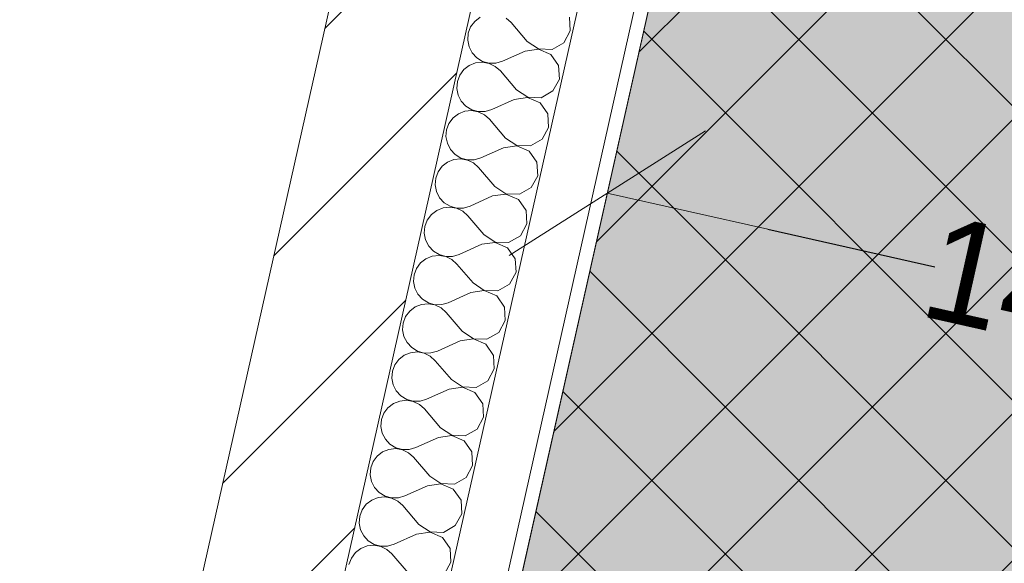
# Model space of a CAD drawing. Header units: millimetres. Extents: x -6990425 to -6520160, y 6117771 to 6220266.
# Tile 94 of 115: x -6918671 to -6917249, y 6137062 to 6137847. Entities that reach past the tile are written whole.
import ezdxf

# ---------------------------------------------------------------- set-up
doc = ezdxf.new("R2010")
doc.units = ezdxf.units.MM
doc.header["$MEASUREMENT"] = 0
doc.layers.add('АР-Стены_внешние_.АР', color=7, linetype='Continuous')
doc.layers.add('АР-Чертеж-Размеры.АР', color=7, linetype='Continuous')
for name, color, linetype, lineweight in [('АР-Стены_внешние_.АР_Ном._пера__1', 7, 'Continuous', 30), ('Кровля_Ном._пера__101', 252, 'Continuous', 0), ('Кровля_Ном._пера__120', 7, 'Continuous', 0)]:
    doc.layers.add(name, color=color, linetype=linetype, lineweight=lineweight)
doc.styles.add('РЎР“Р•РќР•Р\xa0Р\x98Р\xa0_РЎРўР\x98Р›Р¬_2', font='GOTHIC.TTF')
doc.dimstyles.new('СГЕНЕРИР_СТИЛЬ__3', dxfattribs={"dimtxt": 150, "dimasz": 237.5, "dimexe": 0.18, "dimexo": 0.0625, "dimgap": 0, "dimtad": 1, "dimdec": 0, "dimzin": 0, "dimdsep": 46, "dimtxsty": 'РЎР“Р•РќР•Р\xa0Р\x98Р\xa0_РЎРўР\x98Р›Р¬_2', "dimblk": 'ARROWHEAD_6', "dimblk1": 'ARROWHEAD_6', "dimblk2": 'ARROWHEAD_6', "dimcen": 0.09, "dimse1": 1, "dimse2": 1, "dimclrd": 7, "dimclre": 7, "dimclrt": 7, "dimazin": 0, "dimtfac": 1, "dimtdec": 4, "dimtmove": 0, "dimatfit": 3, "dimfxl": 1, "dimtolj": 1, "dimtzin": 0, "dimarcsym": 0})

# ---------------------------------------------------------------- blocks, each defined once
blk = doc.blocks.new('*X63', base_point=(-6566190.3, 6562677.8))
at = {"layer": 'АР-Стены_внешние_.АР_Ном._пера__1', "color": 7, "linetype": 'Continuous', "lineweight": 0}
for p, q in [((-7145616.6, 6137850.3), (-7145624.4, 6137844.3)), ((-7145571.7, 6137842.5), (-7145579.1, 6137849)), ((-7145486.5, 6137830.7), (-7145487.6, 6137850.2)), ((-7145630.3, 6137836.4), (-7145633.7, 6137827.1)), ((-7145624.4, 6137844.3), (-7145630.3, 6137836.4)), ((-7145548.5, 6137815.3), (-7145571.7, 6137842.5)), ((-7145633.7, 6137827.1), (-7145634.5, 6137817.3)), ((-7145495.8, 6137813.5), (-7145486.5, 6137830.7)), ((-7145634.5, 6137817.3), (-7145632.6, 6137807.6)), ((-7145632.6, 6137807.6), (-7145628.2, 6137798.9)), ((-7145532.4, 6137804.2), (-7145551.7, 6137801.4)), ((-7145548.5, 6137815.3), (-7145532.3, 6137804.5)), ((-7145514.4, 6137796.5), (-7145532.4, 6137804.2)), ((-7145532.3, 6137804.5), (-7145512.8, 6137803.8)), ((-7145512.8, 6137803.8), (-7145495.8, 6137813.5)), ((-7145628.2, 6137798.9), (-7145621.5, 6137791.6)), ((-7145621.5, 6137791.6), (-7145613.1, 6137786.5)), ((-7145551.7, 6137801.4), (-7145584.2, 6137786.7)), ((-7145503.3, 6137780.5), (-7145514.4, 6137796.5)), ((-7145632.3, 6137780.6), (-7145640.1, 6137774.6)), ((-7145623.1, 6137784.3), (-7145632.3, 6137780.6)), ((-7145613.3, 6137785.3), (-7145623.1, 6137784.3)), ((-7145603.6, 6137783.6), (-7145613.3, 6137785.3)), ((-7145613.1, 6137786.5), (-7145603.6, 6137783.9)), ((-7145603.6, 6137783.9), (-7145593.7, 6137784)), ((-7145594.7, 6137779.3), (-7145603.6, 6137783.6)), ((-7145587.4, 6137772.8), (-7145594.7, 6137779.3)), ((-7145593.7, 6137784), (-7145584.2, 6137786.7)), ((-7145502.2, 6137761), (-7145503.3, 6137780.5)), ((-7145645.9, 6137766.7), (-7145649.4, 6137757.4)), ((-7145640.1, 6137774.6), (-7145645.9, 6137766.7)), ((-7145564.2, 6137745.6), (-7145587.4, 6137772.8)), ((-7145649.4, 6137757.4), (-7145650.2, 6137747.6)), ((-7145650.2, 6137747.6), (-7145648.3, 6137738)), ((-7145511.5, 6137743.8), (-7145502.2, 6137761)), ((-7145648.3, 6137738), (-7145643.8, 6137729.2)), ((-7145548, 6137734.5), (-7145567.3, 6137731.7)), ((-7145564.2, 6137745.6), (-7145547.9, 6137734.8)), ((-7145530.1, 6137726.8), (-7145548, 6137734.5)), ((-7145547.9, 6137734.8), (-7145528.4, 6137734.1)), ((-7145528.4, 6137734.1), (-7145511.5, 6137743.8)), ((-7145643.8, 6137729.2), (-7145637.1, 6137721.9)), ((-7145637.1, 6137721.9), (-7145628.7, 6137716.8)), ((-7145567.3, 6137731.7), (-7145599.9, 6137717)), ((-7145518.9, 6137710.8), (-7145530.1, 6137726.8)), ((-7145655.7, 6137704.9), (-7145661.6, 6137697)), ((-7145647.9, 6137710.9), (-7145655.7, 6137704.9)), ((-7145638.8, 6137714.6), (-7145647.9, 6137710.9)), ((-7145629, 6137715.6), (-7145638.8, 6137714.6)), ((-7145619.3, 6137713.9), (-7145629, 6137715.6)), ((-7145628.7, 6137716.8), (-7145619.2, 6137714.2)), ((-7145610.4, 6137709.6), (-7145619.3, 6137713.9)), ((-7145619.2, 6137714.2), (-7145609.4, 6137714.3)), ((-7145603, 6137703.1), (-7145610.4, 6137709.6)), ((-7145609.4, 6137714.3), (-7145599.9, 6137717)), ((-7145517.8, 6137691.3), (-7145518.9, 6137710.8)), ((-7145661.6, 6137697), (-7145665, 6137687.8)), ((-7145579.8, 6137675.9), (-7145603, 6137703.1)), ((-7145527.1, 6137674.1), (-7145517.8, 6137691.3)), ((-7145665, 6137687.8), (-7145665.9, 6137677.9)), ((-7145665.9, 6137677.9), (-7145663.9, 6137668.3)), ((-7145663.9, 6137668.3), (-7145659.5, 6137659.5)), ((-7145583, 6137662), (-7145615.5, 6137647.4)), ((-7145563.7, 6137664.8), (-7145583, 6137662)), ((-7145579.8, 6137675.9), (-7145563.6, 6137665.1)), ((-7145545.7, 6137657.1), (-7145563.7, 6137664.8)), ((-7145563.6, 6137665.1), (-7145544.1, 6137664.5)), ((-7145544.1, 6137664.5), (-7145527.1, 6137674.1)), ((-7145659.5, 6137659.5), (-7145652.8, 6137652.3)), ((-7145652.8, 6137652.3), (-7145644.4, 6137647.1)), ((-7145534.6, 6137641.1), (-7145545.7, 6137657.1)), ((-7145671.4, 6137635.2), (-7145677.2, 6137627.3)), ((-7145663.6, 6137641.2), (-7145671.4, 6137635.2)), ((-7145654.4, 6137644.9), (-7145663.6, 6137641.2)), ((-7145644.6, 6137645.9), (-7145654.4, 6137644.9)), ((-7145634.9, 6137644.2), (-7145644.6, 6137645.9)), ((-7145644.4, 6137647.1), (-7145634.9, 6137644.5)), ((-7145634.9, 6137644.5), (-7145625, 6137644.6)), ((-7145626, 6137640), (-7145634.9, 6137644.2)), ((-7145618.7, 6137633.4), (-7145626, 6137640)), ((-7145625, 6137644.6), (-7145615.5, 6137647.4)), ((-7145533.5, 6137621.6), (-7145534.6, 6137641.1)), ((-7145677.2, 6137627.3), (-7145680.7, 6137618.1)), ((-7145595.5, 6137606.2), (-7145618.7, 6137633.4)), ((-7145542.8, 6137604.4), (-7145533.5, 6137621.6)), ((-7145680.7, 6137618.1), (-7145681.5, 6137608.2)), ((-7145681.5, 6137608.2), (-7145679.6, 6137598.6)), ((-7145595.5, 6137606.2), (-7145579.3, 6137595.4)), ((-7145679.6, 6137598.6), (-7145675.1, 6137589.8)), ((-7145598.6, 6137592.3), (-7145631.2, 6137577.7)), ((-7145579.3, 6137595.1), (-7145598.6, 6137592.3)), ((-7145579.3, 6137595.4), (-7145559.7, 6137594.8)), ((-7145561.4, 6137587.4), (-7145579.3, 6137595.1)), ((-7145559.7, 6137594.8), (-7145542.8, 6137604.4)), ((-7145675.1, 6137589.8), (-7145668.4, 6137582.6)), ((-7145668.4, 6137582.6), (-7145660, 6137577.4)), ((-7145660, 6137577.4), (-7145650.5, 6137574.8)), ((-7145640.7, 6137574.9), (-7145631.2, 6137577.7)), ((-7145550.2, 6137571.4), (-7145561.4, 6137587.4)), ((-7145687, 6137565.5), (-7145692.9, 6137557.6)), ((-7145679.2, 6137571.5), (-7145687, 6137565.5)), ((-7145670.1, 6137575.2), (-7145679.2, 6137571.5)), ((-7145660.3, 6137576.2), (-7145670.1, 6137575.2)), ((-7145650.6, 6137574.5), (-7145660.3, 6137576.2)), ((-7145641.7, 6137570.3), (-7145650.6, 6137574.5)), ((-7145650.5, 6137574.8), (-7145640.7, 6137574.9)), ((-7145634.3, 6137563.7), (-7145641.7, 6137570.3)), ((-7145611.1, 6137536.6), (-7145634.3, 6137563.7)), ((-7145549.1, 6137551.9), (-7145550.2, 6137571.4)), ((-7145696.3, 6137548.4), (-7145697.2, 6137538.5)), ((-7145692.9, 6137557.6), (-7145696.3, 6137548.4)), ((-7145558.5, 6137534.8), (-7145549.1, 6137551.9)), ((-7145697.2, 6137538.5), (-7145695.3, 6137528.9)), ((-7145611.1, 6137536.6), (-7145594.9, 6137525.7)), ((-7145575.4, 6137525.1), (-7145558.5, 6137534.8)), ((-7145695.3, 6137528.9), (-7145690.8, 6137520.1)), ((-7145690.8, 6137520.1), (-7145684.1, 6137512.9)), ((-7145614.3, 6137522.6), (-7145646.9, 6137508)), ((-7145595, 6137525.4), (-7145614.3, 6137522.6)), ((-7145577, 6137517.7), (-7145595, 6137525.4)), ((-7145594.9, 6137525.7), (-7145575.4, 6137525.1)), ((-7145675.9, 6137506.5), (-7145685.7, 6137505.5)), ((-7145684.1, 6137512.9), (-7145675.7, 6137507.8)), ((-7145666.2, 6137504.8), (-7145675.9, 6137506.5)), ((-7145675.7, 6137507.8), (-7145666.2, 6137505.1)), ((-7145656.3, 6137505.2), (-7145646.9, 6137508)), ((-7145565.9, 6137501.7), (-7145577, 6137517.7)), ((-7145702.7, 6137495.8), (-7145708.5, 6137487.9)), ((-7145694.9, 6137501.8), (-7145702.7, 6137495.8)), ((-7145685.7, 6137505.5), (-7145694.9, 6137501.8)), ((-7145666.2, 6137505.1), (-7145656.3, 6137505.2)), ((-7145657.3, 6137500.6), (-7145666.2, 6137504.8)), ((-7145650, 6137494), (-7145657.3, 6137500.6)), ((-7145626.8, 6137466.9), (-7145650, 6137494)), ((-7145564.8, 6137482.2), (-7145565.9, 6137501.7)), ((-7145712, 6137478.7), (-7145712.8, 6137468.9)), ((-7145708.5, 6137487.9), (-7145712, 6137478.7)), ((-7145574.1, 6137465.1), (-7145564.8, 6137482.2)), ((-7145712.8, 6137468.9), (-7145710.9, 6137459.2)), ((-7145626.8, 6137466.9), (-7145610.6, 6137456)), ((-7145591, 6137455.4), (-7145574.1, 6137465.1)), ((-7145710.9, 6137459.2), (-7145706.4, 6137450.4)), ((-7145706.4, 6137450.4), (-7145699.7, 6137443.2)), ((-7145629.9, 6137452.9), (-7145662.5, 6137438.3)), ((-7145610.6, 6137455.8), (-7145629.9, 6137452.9)), ((-7145610.6, 6137456), (-7145591, 6137455.4)), ((-7145592.7, 6137448), (-7145610.6, 6137455.8)), ((-7145701.4, 6137435.8), (-7145710.5, 6137432.2)), ((-7145691.6, 6137436.8), (-7145701.4, 6137435.8)), ((-7145699.7, 6137443.2), (-7145691.3, 6137438.1)), ((-7145681.9, 6137435.2), (-7145691.6, 6137436.8)), ((-7145691.3, 6137438.1), (-7145681.8, 6137435.4)), ((-7145673, 6137430.9), (-7145681.9, 6137435.2)), ((-7145681.8, 6137435.4), (-7145672, 6137435.5)), ((-7145672, 6137435.5), (-7145662.5, 6137438.3)), ((-7145581.5, 6137432), (-7145592.7, 6137448)), ((-7145718.3, 6137426.1), (-7145724.2, 6137418.2)), ((-7145710.5, 6137432.2), (-7145718.3, 6137426.1)), ((-7145665.6, 6137424.3), (-7145673, 6137430.9)), ((-7145642.5, 6137397.2), (-7145665.6, 6137424.3)), ((-7145580.4, 6137412.5), (-7145581.5, 6137432)), ((-7145727.6, 6137409), (-7145728.5, 6137399.2)), ((-7145724.2, 6137418.2), (-7145727.6, 6137409)), ((-7145589.8, 6137395.4), (-7145580.4, 6137412.5)), ((-7145728.5, 6137399.2), (-7145726.6, 6137389.5)), ((-7145642.5, 6137397.2), (-7145626.2, 6137386.3)), ((-7145606.7, 6137385.7), (-7145589.8, 6137395.4)), ((-7145726.6, 6137389.5), (-7145722.1, 6137380.7)), ((-7145722.1, 6137380.7), (-7145715.4, 6137373.5)), ((-7145645.6, 6137383.2), (-7145678.2, 6137368.6)), ((-7145626.3, 6137386.1), (-7145645.6, 6137383.2)), ((-7145608.4, 6137378.3), (-7145626.3, 6137386.1)), ((-7145626.2, 6137386.3), (-7145606.7, 6137385.7)), ((-7145597.2, 6137362.3), (-7145608.4, 6137378.3)), ((-7145717, 6137366.1), (-7145726.2, 6137362.5)), ((-7145707.2, 6137367.2), (-7145717, 6137366.1)), ((-7145715.4, 6137373.5), (-7145707, 6137368.4)), ((-7145697.5, 6137365.5), (-7145707.2, 6137367.2)), ((-7145707, 6137368.4), (-7145697.5, 6137365.7)), ((-7145697.5, 6137365.7), (-7145687.6, 6137365.8)), ((-7145688.7, 6137361.2), (-7145697.5, 6137365.5)), ((-7145687.6, 6137365.8), (-7145678.2, 6137368.6)), ((-7145734, 6137356.4), (-7145739.8, 6137348.5)), ((-7145726.2, 6137362.5), (-7145734, 6137356.4)), ((-7145681.3, 6137354.6), (-7145688.7, 6137361.2)), ((-7145658.1, 6137327.5), (-7145681.3, 6137354.6)), ((-7145596.1, 6137342.8), (-7145597.2, 6137362.3)), ((-7145743.3, 6137339.3), (-7145744.1, 6137329.5)), ((-7145739.8, 6137348.5), (-7145743.3, 6137339.3)), ((-7145605.4, 6137325.7), (-7145596.1, 6137342.8)), ((-7145744.1, 6137329.5), (-7145742.2, 6137319.8)), ((-7145658.1, 6137327.5), (-7145641.9, 6137316.7)), ((-7145622.4, 6137316), (-7145605.4, 6137325.7)), ((-7145742.2, 6137319.8), (-7145737.7, 6137311)), ((-7145737.7, 6137311), (-7145731, 6137303.8)), ((-7145661.2, 6137313.5), (-7145693.8, 6137298.9)), ((-7145641.9, 6137316.4), (-7145661.2, 6137313.5)), ((-7145641.9, 6137316.7), (-7145622.4, 6137316)), ((-7145624, 6137308.6), (-7145641.9, 6137316.4)), ((-7145612.8, 6137292.6), (-7145624, 6137308.6)), ((-7145741.8, 6137292.8), (-7145749.6, 6137286.7)), ((-7145732.7, 6137296.4), (-7145741.8, 6137292.8)), ((-7145722.9, 6137297.5), (-7145732.7, 6137296.4)), ((-7145731, 6137303.8), (-7145722.6, 6137298.7)), ((-7145713.2, 6137295.8), (-7145722.9, 6137297.5)), ((-7145722.6, 6137298.7), (-7145713.1, 6137296.1)), ((-7145704.3, 6137291.5), (-7145713.2, 6137295.8)), ((-7145713.1, 6137296.1), (-7145703.3, 6137296.1)), ((-7145703.3, 6137296.1), (-7145693.8, 6137298.9)), ((-7145611.7, 6137273.1), (-7145612.8, 6137292.6)), ((-7145755.5, 6137278.8), (-7145759, 6137269.6)), ((-7145749.6, 6137286.7), (-7145755.5, 6137278.8)), ((-7145696.9, 6137285), (-7145704.3, 6137291.5)), ((-7145673.8, 6137257.8), (-7145696.9, 6137285)), ((-7145759, 6137269.6), (-7145759.8, 6137259.8)), ((-7145621.1, 6137256), (-7145611.7, 6137273.1)), ((-7145759.8, 6137259.8), (-7145757.9, 6137250.1)), ((-7145757.9, 6137250.1), (-7145753.4, 6137241.3)), ((-7145673.8, 6137257.8), (-7145657.5, 6137247)), ((-7145638, 6137246.3), (-7145621.1, 6137256)), ((-7145753.4, 6137241.3), (-7145746.7, 6137234.1)), ((-7145676.9, 6137243.8), (-7145709.5, 6137229.2)), ((-7145657.6, 6137246.7), (-7145676.9, 6137243.8)), ((-7145639.7, 6137238.9), (-7145657.6, 6137246.7)), ((-7145657.5, 6137247), (-7145638, 6137246.3)), ((-7145628.5, 6137222.9), (-7145639.7, 6137238.9)), ((-7145757.5, 6137223.1), (-7145765.3, 6137217.1)), ((-7145748.3, 6137226.7), (-7145757.5, 6137223.1)), ((-7145738.5, 6137227.8), (-7145748.3, 6137226.7)), ((-7145746.7, 6137234.1), (-7145738.3, 6137229)), ((-7145728.8, 6137226.1), (-7145738.5, 6137227.8)), ((-7145738.3, 6137229), (-7145728.8, 6137226.4)), ((-7145728.8, 6137226.4), (-7145718.9, 6137226.4)), ((-7145720, 6137221.8), (-7145728.8, 6137226.1)), ((-7145712.6, 6137215.3), (-7145720, 6137221.8)), ((-7145718.9, 6137226.4), (-7145709.5, 6137229.2)), ((-7145627.4, 6137203.4), (-7145628.5, 6137222.9)), ((-7145771.1, 6137209.1), (-7145774.6, 6137199.9)), ((-7145765.3, 6137217.1), (-7145771.1, 6137209.1)), ((-7145689.4, 6137188.1), (-7145712.6, 6137215.3)), ((-7145774.6, 6137199.9), (-7145775.4, 6137190.1)), ((-7145636.7, 6137186.3), (-7145627.4, 6137203.4)), ((-7145775.4, 6137190.1), (-7145773.5, 6137180.4)), ((-7145773.5, 6137180.4), (-7145769, 6137171.6)), ((-7145689.4, 6137188.1), (-7145673.2, 6137177.3)), ((-7145653.7, 6137176.6), (-7145636.7, 6137186.3)), ((-7145769, 6137171.6), (-7145762.3, 6137164.4)), ((-7145692.5, 6137174.2), (-7145725.1, 6137159.5)), ((-7145673.2, 6137177), (-7145692.5, 6137174.2)), ((-7145673.2, 6137177.3), (-7145653.7, 6137176.6)), ((-7145655.3, 6137169.2), (-7145673.2, 6137177)), ((-7145644.1, 6137153.2), (-7145655.3, 6137169.2)), ((-7145773.1, 6137153.4), (-7145780.9, 6137147.4)), ((-7145764, 6137157.1), (-7145773.1, 6137153.4)), ((-7145754.2, 6137158.1), (-7145764, 6137157.1)), ((-7145762.3, 6137164.4), (-7145753.9, 6137159.3)), ((-7145744.5, 6137156.4), (-7145754.2, 6137158.1)), ((-7145753.9, 6137159.3), (-7145744.4, 6137156.7)), ((-7145735.6, 6137152.1), (-7145744.5, 6137156.4)), ((-7145744.4, 6137156.7), (-7145734.6, 6137156.7)), ((-7145728.2, 6137145.6), (-7145735.6, 6137152.1)), ((-7145734.6, 6137156.7), (-7145725.1, 6137159.5)), ((-7145643, 6137133.8), (-7145644.1, 6137153.2)), ((-7145786.8, 6137139.4), (-7145790.3, 6137130.2)), ((-7145780.9, 6137147.4), (-7145786.8, 6137139.4)), ((-7145705.1, 6137118.4), (-7145728.2, 6137145.6)), ((-7145790.3, 6137130.2), (-7145791.1, 6137120.4)), ((-7145652.4, 6137116.6), (-7145643, 6137133.8)), ((-7145791.1, 6137120.4), (-7145789.2, 6137110.7)), ((-7145789.2, 6137110.7), (-7145784.7, 6137101.9)), ((-7145705.1, 6137118.4), (-7145688.8, 6137107.6)), ((-7145669.3, 6137106.9), (-7145652.4, 6137116.6)), ((-7145784.7, 6137101.9), (-7145778, 6137094.7)), ((-7145778, 6137094.7), (-7145769.6, 6137089.6)), ((-7145708.2, 6137104.5), (-7145740.8, 6137089.8)), ((-7145688.9, 6137107.3), (-7145708.2, 6137104.5)), ((-7145671, 6137099.6), (-7145688.9, 6137107.3)), ((-7145688.8, 6137107.6), (-7145669.3, 6137106.9)), ((-7145659.8, 6137083.5), (-7145671, 6137099.6)), ((-7145788.8, 6137083.7), (-7145796.6, 6137077.7)), ((-7145779.6, 6137087.4), (-7145788.8, 6137083.7)), ((-7145769.8, 6137088.4), (-7145779.6, 6137087.4)), ((-7145760.1, 6137086.7), (-7145769.8, 6137088.4)), ((-7145769.6, 6137089.6), (-7145760.1, 6137087)), ((-7145760.1, 6137087), (-7145750.2, 6137087)), ((-7145751.3, 6137082.4), (-7145760.1, 6137086.7)), ((-7145743.9, 6137075.9), (-7145751.3, 6137082.4)), ((-7145750.2, 6137087), (-7145740.8, 6137089.8)), ((-7145658.7, 6137064.1), (-7145659.8, 6137083.5)), ((-7145802.4, 6137069.7), (-7145805.9, 6137060.5)), ((-7145796.6, 6137077.7), (-7145802.4, 6137069.7)), ((-7145720.7, 6137048.7), (-7145743.9, 6137075.9)), ((-7145668, 6137046.9), (-7145658.7, 6137064.1))]:
    blk.add_line(p, q, dxfattribs=at)
blk = doc.blocks.new('Стена_36_5', base_point=(-7145655.9, 6138201))
at = {"layer": 'АР-Стены_внешние_.АР', "linetype": 'Continuous', "lineweight": 0, "true_color": 0x000000}
h = blk.add_hatch(dxfattribs=at)
h.set_pattern_fill('БЛОКИ_БЕТОННЫЕ_ЭФФЕКТИВН_74', color=18, style=0, pattern_type=2)
h.set_pattern_definition([(45, (-6566190.34, 6562677.8), (-127.27922, 127.27922), [])])
h.paths.add_polyline_path([(-7145775.4, 6138125.3), (-7146264.3, 6135948.7), (-7146069.1, 6135904.8), (-7145580.3, 6138081.5)])
at = {"layer": 'АР-Стены_внешние_.АР_Ном._пера__1', "color": 7, "linetype": 'Continuous', "lineweight": 0}
for p, q in [((-7145866.6, 6135756.9), (-7145279.2, 6138372.6)), ((-7145944.7, 6135774.4), (-7145390.1, 6138243.8))]:
    blk.add_line(p, q, dxfattribs=at)
at = {"layer": 'АР-Стены_внешние_.АР_Ном._пера__1', "color": 7, "linetype": 'Continuous', "lineweight": 15}
blk.add_line((-7146069.1, 6135904.8), (-7145580.3, 6138081.5), dxfattribs=at)
at = {"layer": 'АР-Стены_внешние_.АР_Ном._пера__1', "color": 7, "linetype": 'Continuous', "lineweight": 0, "flags": 128}
blk.add_lwpolyline([(-7145847.1, 6135752.5), (-7145237.7, 6138465.8)], dxfattribs=at)
at = {"layer": 'АР-Стены_внешние_.АР_Ном._пера__1', "color": 7, "linetype": 'Continuous', "lineweight": 15, "flags": 128}
blk.add_lwpolyline([(-7145775.4, 6138125.3), (-7146264.3, 6135948.7)], dxfattribs=at)
at = {"layer": 'АР-Стены_внешние_.АР', "color": 7, "lineweight": 0}
blk.add_blockref('*X63', (-6566190.3, 6562677.8), dxfattribs=at)
blk = doc.blocks.new('ARROWHEAD_6')
at = {"color": 0, "linetype": 'Continuous', "lineweight": 0}
for p, q in [((-0.5, -0.5), (0.5, 0.5)), ((0, 0), (-1, 0))]:
    blk.add_line(p, q, dxfattribs=at)
blk = doc.blocks.new('*D193', base_point=(-6566190.3, 6562677.8))
at = {"layer": 'Defpoints', "color": 0, "linetype": 'Continuous', "transparency": 16777216}
for p in [(-6915790.2, 6140210.5), (-6917627.2, 6138465.8), (-6917822.5, 6137596.5)]:
    blk.add_point(p, dxfattribs=at)
at = {"layer": 'АР-Чертеж-Размеры.АР', "color": 7, "linetype": 'Continuous', "lineweight": -2, "transparency": 16777216}
for p, q in [((-6917590.7, 6137544.5), (-6917349.5, 6137490.3)), ((-6916678.4, 6137339.6), (-6916933.4, 6137396.9))]:
    blk.add_line(p, q, dxfattribs=at)
at = {"layer": 'АР-Чертеж-Размеры.АР', "color": 7, "linetype": 'Continuous', "lineweight": -2, "transparency": 16777216, "xscale": 237.5, "yscale": 237.5, "zscale": 237.5}
for p, rotation in [((-6917822.5, 6137596.5), 167.3417232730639), ((-6916446.7, 6137287.6), 347.3417232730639)]:
    blk.add_blockref('ARROWHEAD_6', p, dxfattribs=dict(at, rotation=rotation))
at = {"layer": 'АР-Чертеж-Размеры.АР', "color": 7, "linetype": 'Continuous', "lineweight": 0, "transparency": 16777216, "insert": (-6917141.4, 6137443.6), "char_height": 150, "attachment_point": 5, "rotation": 347.3417, "style": 'РЎР“Р•РќР•Р\xa0Р\x98Р\xa0_РЎРўР\x98Р›Р¬_2'}
blk.add_mtext('\\A1;1410', dxfattribs=at)

msp = doc.modelspace()

# ---------------------------------------------------------------- hatches: boundary and pattern name
at = {"layer": 'Кровля_Ном._пера__101', "linetype": 'Continuous', "lineweight": 0}
h = msp.add_hatch(dxfattribs=at)
h.set_pattern_fill('ПЕСОК_0005', color=252, style=0, pattern_type=2)
h.set_pattern_definition([(122.3417, (-6922964.9, 6137514.64), (191.0468, 120.9696), [0, -150.75, 0, -226.125]), (57.3417, (-6923455.2, 6137624.75), (-190.3755, 122.0232), [0, -110.55, 0, -190.95])])
h.paths.add_polyline_path([(-6936415.8, 6132113.6), (-6933031.3, 6147183.1), (-6929636, 6146420.5), (-6930089.6, 6144400.9), (-6927026, 6143712.8), (-6927767.7, 6140410.1), (-6927767.8, 6140410.1), (-6929426.3, 6140782.6), (-6930336.8, 6136728.6), (-6918609, 6134094.6), (-6917627.2, 6138465.8), (-6918212.9, 6138597.3), (-6917681.5, 6140963.2), (-6917173.1, 6143226.9), (-6913874.6, 6142486.1), (-6913672, 6143388.1), (-6910491.1, 6142673.7), (-6913993.8, 6127077.7)])
at = {"layer": 'Кровля_Ном._пера__120', "linetype": 'Continuous', "lineweight": 0}
h = msp.add_hatch(dxfattribs=at)
h.set_pattern_fill('НЕМЕТАЛЛИЧЕСКИЕ_МАТЕРИАЛ_5C', style=0, pattern_type=2)
h.set_pattern_definition([(45, (-6929637.76, 6135484.77), (-106.066, 106.066), []), (135, (-6929637.76, 6135484.77), (106.066, 106.066), [])])
h.paths.add_polyline_path([(-6915790.2, 6140210.5), (-6917540, 6132419.6), (-6931960.8, 6135658.4), (-6930436.7, 6142444.4), (-6927461.1, 6141776.1), (-6927767.7, 6140410.2), (-6929426.3, 6140782.6), (-6930336.8, 6136728.6), (-6918609, 6134094.6), (-6917627.2, 6138465.8), (-6918212.8, 6138597.3), (-6917751.4, 6140651)])

# ---------------------------------------------------------------- linework, layer by layer
at = {"layer": 'Кровля_Ном._пера__120', "color": 7, "linetype": 'Continuous', "lineweight": 0, "flags": 128}
for points in [[(-6936415.8, 6132113.6), (-6933031.3, 6147183.1), (-6929636, 6146420.5), (-6930089.6, 6144400.9), (-6927026, 6143712.8), (-6927767.7, 6140410.1), (-6927767.8, 6140410.1), (-6929426.3, 6140782.6), (-6930336.8, 6136728.6), (-6918609, 6134094.6), (-6917627.2, 6138465.8), (-6918212.9, 6138597.3), (-6917681.5, 6140963.2), (-6917173.1, 6143226.9), (-6913874.6, 6142486.1), (-6913672, 6143388.1), (-6910491.1, 6142673.7), (-6913993.8, 6127077.7)], [(-6915790.2, 6140210.5), (-6917540, 6132419.6), (-6931960.8, 6135658.4), (-6930436.7, 6142444.4), (-6927461.1, 6141776.1), (-6927767.7, 6140410.2), (-6929426.3, 6140782.6), (-6930336.8, 6136728.6), (-6918609, 6134094.6), (-6917627.2, 6138465.8), (-6918212.8, 6138597.3), (-6917751.4, 6140651)]]:
    msp.add_lwpolyline(points, close=True, dxfattribs=at)

# ---------------------------------------------------------------- block references
at = {"layer": 'АР-Стены_внешние_.АР', "color": 7, "lineweight": 0}
msp.add_blockref('Стена_36_5', (-6918045.4, 6138201), dxfattribs=at)

# ---------------------------------------------------------------- dimensions: what is measured, and where the dimension line sits
at = {"layer": 'АР-Чертеж-Размеры.АР', "color": 7, "linetype": 'Continuous', "lineweight": 0}
dim = msp.add_linear_dim(base=(-6917822.5, 6137596.5), p1=(-6915790.2, 6140210.5), p2=(-6917627.2, 6138465.8), angle=167.3417, dimstyle='СГЕНЕРИР_СТИЛЬ__3', dxfattribs=at)
dim.commit()
dim.dimension.update_dxf_attribs({"geometry": '*D193', "text_midpoint": (-6917141.4, 6137443.6), "dimtype": 160, "text_rotation": 347.3417})

doc.saveas('drawing.dxf')
